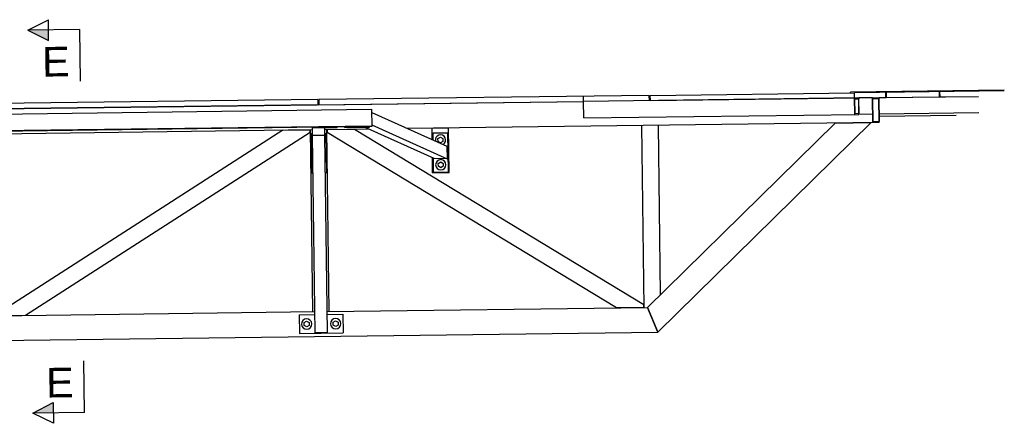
# Model space of a CAD drawing. Header units: millimetres. Extents: x 1838 to 190192, y -28 to 11710.
# Tile 75 of 80: x 145840 to 150598, y 1806 to 3758. Entities that reach past the tile are written whole.
import ezdxf

# ---------------------------------------------------------------- set-up
doc = ezdxf.new("R2010")
doc.units = ezdxf.units.MM
doc.styles.add('Arial', font='ARIAL.TTF', dxfattribs={"height": 0.2})

# ---------------------------------------------------------------- blocks, each defined once
blk = doc.blocks.new('Part-74418 - 72541')
at = {"color": 7}
for p, q in [((150285.1, 3409.7), (150285.5, 3384.7)), ((150285.5, 3384.7), (150473, 3387))]:
    blk.add_line(p, q, dxfattribs=at)
blk = doc.blocks.new('Part-74554 - 72541')
at = {"color": 7}
for p, q in [((147832.7, 3233.5), (147912.7, 3234.5)), ((147833.4, 3177.9), (147832.7, 3233.5)), ((147915.4, 3018.5), (147912.7, 3234.5)), ((147835.4, 3017.5), (147834.5, 3090.5)), ((147835.4, 3017.5), (147915.4, 3018.5))]:
    blk.add_line(p, q, dxfattribs=at)
blk = doc.blocks.new('Part-74236 - 72541')
at = {"color": 7}
for p, q in [((145724.7, 2326.6), (147266.1, 2346.2)), ((147326.1, 2346.9), (148873.4, 2366.6)), ((148923.1, 2247.2), (148873.4, 2366.6)), ((144193, 2307.1), (145664.7, 2325.8)), ((144193, 2187.1), (148923.1, 2247.2))]:
    blk.add_line(p, q, dxfattribs=at)
blk = doc.blocks.new('Part-74324 - 72541')
at = {"color": 7}
for p, q in [((147111.8, 3223.3), (145735.6, 2339.5)), ((145867.9, 2329.4), (147244.1, 3213.2)), ((147111.8, 3223.3), (147244, 3225)), ((147244.1, 3213.2), (147244, 3225)), ((145735.6, 2339.5), (145735.7, 2327.7)), ((145735.7, 2327.7), (145867.9, 2329.4))]:
    blk.add_line(p, q, dxfattribs=at)
blk = doc.blocks.new('Part-74325 - 72541')
at = {"color": 7}
for p, q in [((147458.2, 3227.7), (147326, 3226)), ((147326, 3226), (147326.1, 3214.3)), ((147326.1, 3214.3), (148724.3, 2365.7)), ((148856.4, 2379.1), (147458.2, 3227.7)), ((148856.5, 2367.4), (148856.4, 2379.1)), ((148724.3, 2365.7), (148856.5, 2367.4))]:
    blk.add_line(p, q, dxfattribs=at)
blk = doc.blocks.new('Part-74087 - 72541')
at = {"color": 7}
for p, q in [((147280.9, 3371.5), (145684, 3351.2)), ((145684, 3351.2), (145684.3, 3326.2)), ((147281.2, 3346.5), (145684.3, 3326.2)), ((147280.9, 3371.5), (147281.2, 3346.5))]:
    blk.add_line(p, q, dxfattribs=at)
blk = doc.blocks.new('Part-74413 - 72541')
at = {"color": 7}
for p, q in [((148882.2, 3391.8), (147285.4, 3371.5)), ((148564.6, 3362.8), (148564.2, 3387.8)), ((148882.6, 3366.8), (148882.2, 3391.8)), ((147285.4, 3371.5), (147285.7, 3346.5)), ((147285.7, 3346.5), (148564.1, 3362.8))]:
    blk.add_line(p, q, dxfattribs=at)
blk = doc.blocks.new('Part-74534 - 72541')
at = {"color": 7}
for p, q in [((147191.3, 2330.7), (147266.3, 2331.7)), ((147326.3, 2332.4), (147401.3, 2333.4)), ((147401.3, 2333.4), (147402.5, 2243.4)), ((147191.3, 2330.7), (147192.5, 2240.7)), ((147192.5, 2240.7), (147402.5, 2243.4))]:
    blk.add_line(p, q, dxfattribs=at)
blk = doc.blocks.new('Part-74257 - 72541')
at = {"color": 7}
for p, q in [((149961.1, 3380.5), (149894.2, 3379.7)), ((149895.2, 3299.7), (149894.2, 3379.7)), ((149962.1, 3300.5), (149961.1, 3380.5)), ((149962.1, 3300.5), (149895.2, 3299.7))]:
    blk.add_line(p, q, dxfattribs=at)
blk = doc.blocks.new('Part-74742 - 72541')
at = {"color": 7}
for p, q in [((150597.5, 3416.6), (149854.7, 3407.2)), ((149854.7, 3404.2), (149854.7, 3407.2)), ((150597.5, 3413.6), (149873.9, 3404.4)), ((149978.5, 3405.8), (149978.4, 3408.8))]:
    blk.add_line(p, q, dxfattribs=at)
blk = doc.blocks.new('Part-74510 - 72541')
at = {"color": 7}
for p, q in [((147374.8, 3237.3), (147254.8, 3235.7)), ((147254.8, 3234.6), (147374.8, 3236.1)), ((147254.8, 3235.8), (147254.8, 3234.6)), ((147374.8, 3236.1), (147374.8, 3237.3))]:
    blk.add_line(p, q, dxfattribs=at)
blk = doc.blocks.new('Part-74536 - 72541')
at = {"color": 7}
for p, q in [((147540.9, 3309.5), (147904.8, 3145.7)), ((147843.5, 3086.4), (147506.6, 3238)), ((147541.7, 3249.1), (147905.6, 3085.3)), ((147904.8, 3145.7), (147905.6, 3085.3)), ((147905.6, 3085.3), (147843.5, 3086.4))]:
    blk.add_line(p, q, dxfattribs=at)
blk = doc.blocks.new('Part-74041 - 72541')
at = {"color": 7}
for p, q in [((149961.1, 3380.5), (149992, 3380.9)), ((149962.6, 3260.5), (149961.1, 3380.5)), ((149993.5, 3260.9), (149992, 3380.9)), ((144473.1, 3310.8), (148564.1, 3362.8)), ((149962.1, 3376.5), (149991, 3376.9)), ((149963.6, 3264.6), (149962.1, 3376.5)), ((149991, 3376.9), (149992.4, 3264.9)), ((149993.5, 3260.9), (147713.2, 3231.9)), ((149992.4, 3264.9), (149963.6, 3264.6)), ((144474.6, 3190.8), (145653.6, 3205.8)), ((145713.6, 3206.5), (147254.9, 3226.1)), ((147314.9, 3226.9), (147525.4, 3229.6))]:
    blk.add_line(p, q, dxfattribs=at)
blk = doc.blocks.new('Part-74121 - 72541')
at = {"color": 7}
for p, q in [((147256.1, 2346.1), (147244.9, 3226)), ((147336.1, 2347.1), (147324.9, 3227))]:
    blk.add_line(p, q, dxfattribs=at)
blk = doc.blocks.new('Part-74115 - 72541')
at = {"color": 7}
for p, q in [((148873.4, 2366.6), (149780.9, 3258.2)), ((148923.1, 2247.2), (149954.4, 3260.4)), ((149780.9, 3258.2), (149954.4, 3260.4)), ((148873.4, 2366.6), (148923.1, 2247.2))]:
    blk.add_line(p, q, dxfattribs=at)
blk = doc.blocks.new('Part-74255 - 72541')
at = {"color": 7}
for p, q in [((149894.2, 3379.7), (148564.1, 3362.8)), ((149875.2, 3299.4), (149874.2, 3379.4)), ((149895.2, 3299.7), (149894.2, 3379.7)), ((148565.2, 3282.8), (148564.1, 3362.8)), ((149875.3, 3375.4), (149893.2, 3375.7)), ((149876.2, 3303.4), (149875.3, 3375.4)), ((149893.2, 3375.7), (149894.1, 3303.7)), ((148565.2, 3282.8), (149895.2, 3299.7)), ((149894.1, 3303.7), (149876.2, 3303.4))]:
    blk.add_line(p, q, dxfattribs=at)
blk = doc.blocks.new('Part-74122 - 72541')
at = {"color": 7}
for p, q in [((148857.5, 2366.4), (148846.3, 3246.3)), ((148936.7, 2428.9), (148926.3, 3247.4))]:
    blk.add_line(p, q, dxfattribs=at)
blk = doc.blocks.new('Part-74316 - 72541')
at = {"color": 7}
for p, q in [((149992.2, 3380.9), (150473, 3387)), ((149993.2, 3300.9), (149992.2, 3380.9)), ((150474, 3307), (149993, 3300.9))]:
    blk.add_line(p, q, dxfattribs=at)
blk = doc.blocks.new('Part-74384 - 72541')
at = {"color": 7}
blk.add_line((149993.1, 3290.9), (150364.5, 3295.7), dxfattribs=at)
blk = doc.blocks.new('Part-74416 - 72541')
at = {"color": 7}
for p, q in [((148887.1, 3391.9), (149873.9, 3404.4)), ((148887.4, 3366.9), (148887.1, 3391.9)), ((148887.4, 3366.9), (150025.4, 3381.3)), ((149874.2, 3379.4), (149873.9, 3404.4)), ((150025.4, 3381.3), (150025.1, 3406.3))]:
    blk.add_line(p, q, dxfattribs=at)
blk = doc.blocks.new('Part-74417 - 72541')
at = {"color": 7}
for p, q in [((148886.8, 3391.9), (148887.1, 3391.9)), ((148887.1, 3366.9), (148886.8, 3391.9)), ((150026.4, 3406.4), (150026.7, 3381.4)), ((150026.7, 3381.4), (150284.1, 3384.6)), ((150284.1, 3384.6), (150283.8, 3409.6))]:
    blk.add_line(p, q, dxfattribs=at)
blk = doc.blocks.new('Part-74491 - 72541')
at = {"color": 7}
for p, q in [((147315.3, 3198.3), (147314.8, 3235.3)), ((147255.3, 3197.6), (147254.8, 3234.6))]:
    blk.add_line(p, q, dxfattribs=at)
blk = doc.blocks.new('Part-74493 - 72541')
at = {"color": 7}
for p, q in [((142441.1, 3259.9), (147540.7, 3324.8)), ((147540.7, 3324.8), (147541.8, 3240.6)), ((142442.2, 3175.8), (142441.1, 3259.9)), ((142442.1, 3180.5), (147541.7, 3245.3)), ((147541.8, 3240.6), (142442.2, 3175.8))]:
    blk.add_line(p, q, dxfattribs=at)
blk = doc.blocks.new('Part-74496 - 72541')
at = {"color": 7}
for p, q in [((147315.3, 3198.3), (147255.3, 3197.6)), ((147267.4, 2244.2), (147255.3, 3197.6)), ((147327.4, 2245), (147315.3, 3198.3)), ((147327.4, 2245), (147267.4, 2244.2))]:
    blk.add_line(p, q, dxfattribs=at)
blk = doc.blocks.new('Part-74506 - 72541')
at = {"color": 7}
for p, q in [((147250.2, 3207.4), (147255.2, 3207.5)), ((147250.2, 3207.4), (147252.6, 3017.5)), ((147315.2, 3208.3), (147320.2, 3208.3)), ((147320.2, 3208.3), (147322.6, 3018.4)), ((147252.6, 3017.5), (147257.6, 3017.5)), ((147317.6, 3018.3), (147322.6, 3018.4))]:
    blk.add_line(p, q, dxfattribs=at)
blk = doc.blocks.new('Part-74509 - 72541')
at = {"color": 7}
for p, q in [((147374.8, 3238.5), (147254.8, 3237)), ((147254.8, 3235.8), (147374.8, 3237.3)), ((147254.8, 3237), (147254.8, 3235.8)), ((147374.8, 3237.3), (147374.8, 3238.5))]:
    blk.add_line(p, q, dxfattribs=at)
blk = doc.blocks.new('Bolt-74535 - 72541')
at = {"color": 7}
for p, q in [((147214.8, 2292.9), (147226.7, 2300)), ((147215, 2279.1), (147214.8, 2292.9)), ((147226.7, 2300), (147238.8, 2293.2)), ((147238.8, 2293.2), (147239, 2279.4)), ((147354.8, 2294.7), (147366.7, 2301.8)), ((147355, 2280.9), (147354.8, 2294.7)), ((147366.7, 2301.8), (147378.8, 2295)), ((147378.8, 2295), (147379, 2281.2)), ((147227.1, 2272.3), (147215, 2279.1)), ((147239, 2279.4), (147227.1, 2272.3)), ((147367.1, 2274.1), (147355, 2280.9)), ((147379, 2281.2), (147367.1, 2274.1))]:
    blk.add_line(p, q, dxfattribs=at)
for centre, start, end in [((147226.9, 2286.2), 90.7284, 270.7284), ((147226.9, 2286.2), 270.7284, 90.7284), ((147366.9, 2287.9), 90.7284, 270.7284), ((147366.9, 2287.9), 270.7284, 90.7284)]:
    blk.add_arc(centre, 25, start, end, dxfattribs=at)
blk = doc.blocks.new('Part-74538 - 72541')
at = {"color": 7}
for p, q in [((147530.3, 3240.5), (147410.3, 3238.9)), ((147410.3, 3237.8), (147530.3, 3239.3)), ((147410.3, 3238.9), (147410.3, 3237.8)), ((147530.3, 3239.3), (147530.3, 3240.5))]:
    blk.add_line(p, q, dxfattribs=at)
blk = doc.blocks.new('Part-74539 - 72541')
at = {"color": 7}
for p, q in [((147410.3, 3236.8), (147530.3, 3238.3)), ((147410.3, 3237.8), (147410.3, 3236.8)), ((147530.3, 3238.3), (147530.3, 3239.3))]:
    blk.add_line(p, q, dxfattribs=at)
blk = doc.blocks.new('Part-74557 - 72541')
at = {"color": 7}
for p, q in [((147837.9, 3210.6), (147907.9, 3211.5)), ((147838.4, 3175.6), (147837.9, 3210.6)), ((147907.9, 3211.5), (147910.4, 3021.5)), ((147840.4, 3020.6), (147839.5, 3088.2)), ((147840.4, 3020.6), (147910.4, 3021.5))]:
    blk.add_line(p, q, dxfattribs=at)
blk = doc.blocks.new('Bolt-74558 - 72541')
at = {"color": 7}
for p, q in [((147861.3, 3182.8), (147873.2, 3189.9)), ((147873.2, 3189.9), (147885.3, 3183.1)), ((147861.5, 3169), (147861.3, 3182.8)), ((147873.6, 3162.2), (147861.5, 3169)), ((147885.5, 3169.3), (147873.6, 3162.2)), ((147885.3, 3183.1), (147885.5, 3169.3)), ((147862.8, 3062.8), (147874.7, 3069.9)), ((147863, 3049), (147862.8, 3062.8)), ((147875.1, 3042.2), (147863, 3049)), ((147874.7, 3069.9), (147886.8, 3063.2)), ((147887, 3049.3), (147875.1, 3042.2)), ((147886.8, 3063.2), (147887, 3049.3))]:
    blk.add_line(p, q, dxfattribs=at)
for centre, start, end in [((147873.4, 3176.1), 299.2998, 193.4302), ((147874.9, 3056.1), 90.7284, 270.7284), ((147874.9, 3056.1), 270.7284, 90.7284)]:
    blk.add_arc(centre, 25, start, end, dxfattribs=at)
blk = doc.blocks.new('SectionMark-79477 - 72541')
for points in [[(145979.5, 3707.9), (145980.2, 3657.9), (145879.5, 3706.7)], [(146002.4, 1906.2), (146003.1, 1856.2), (145903.1, 1854.9)]]:
    blk.add_hatch(color=5).paths.add_polyline_path(points)
at = {"color": 5}
for p, q in [((145879.5, 3706.7), (145978.9, 3757.9)), ((145980.2, 3657.9), (145978.9, 3757.9)), ((146129.5, 3709.8), (145879.5, 3706.7)), ((145879.5, 3706.7), (145980.2, 3657.9)), ((146129.5, 3709.8), (146132.7, 3459.9)), ((146153.1, 1858.1), (146149.9, 2108)), ((145903.1, 1854.9), (146002.4, 1906.2)), ((146002.4, 1906.2), (146003.7, 1806.2)), ((146153.1, 1858.1), (145903.1, 1854.9)), ((146003.7, 1806.2), (145903.1, 1854.9))]:
    blk.add_line(p, q, dxfattribs=at)
at = {"color": 5, "style": 'Arial'}
for p in [(145949, 3482.5), (145968.7, 1930.7)]:
    blk.add_text('E', height=143.3, rotation=0.7277, dxfattribs=at).set_placement(p)

msp = doc.modelspace()

# ---------------------------------------------------------------- block references
for name in ['SectionMark-79477 - 72541', 'Part-74041 - 72541', 'Part-74413 - 72541', 'Part-74255 - 72541', 'Part-74417 - 72541', 'Part-74416 - 72541', 'Part-74742 - 72541', 'Part-74257 - 72541', 'Part-74316 - 72541', 'Part-74418 - 72541', 'Part-74087 - 72541', 'Part-74493 - 72541', 'Part-74536 - 72541', 'Part-74384 - 72541', 'Part-74509 - 72541', 'Part-74510 - 72541', 'Part-74491 - 72541', 'Part-74538 - 72541', 'Part-74539 - 72541', 'Part-74122 - 72541', 'Part-74115 - 72541', 'Part-74324 - 72541', 'Part-74121 - 72541', 'Part-74506 - 72541', 'Part-74496 - 72541', 'Part-74325 - 72541', 'Part-74554 - 72541', 'Part-74557 - 72541', 'Bolt-74558 - 72541', 'Part-74236 - 72541', 'Part-74534 - 72541', 'Bolt-74535 - 72541']:
    msp.add_blockref(name, (0, 0))

doc.saveas('drawing.dxf')
